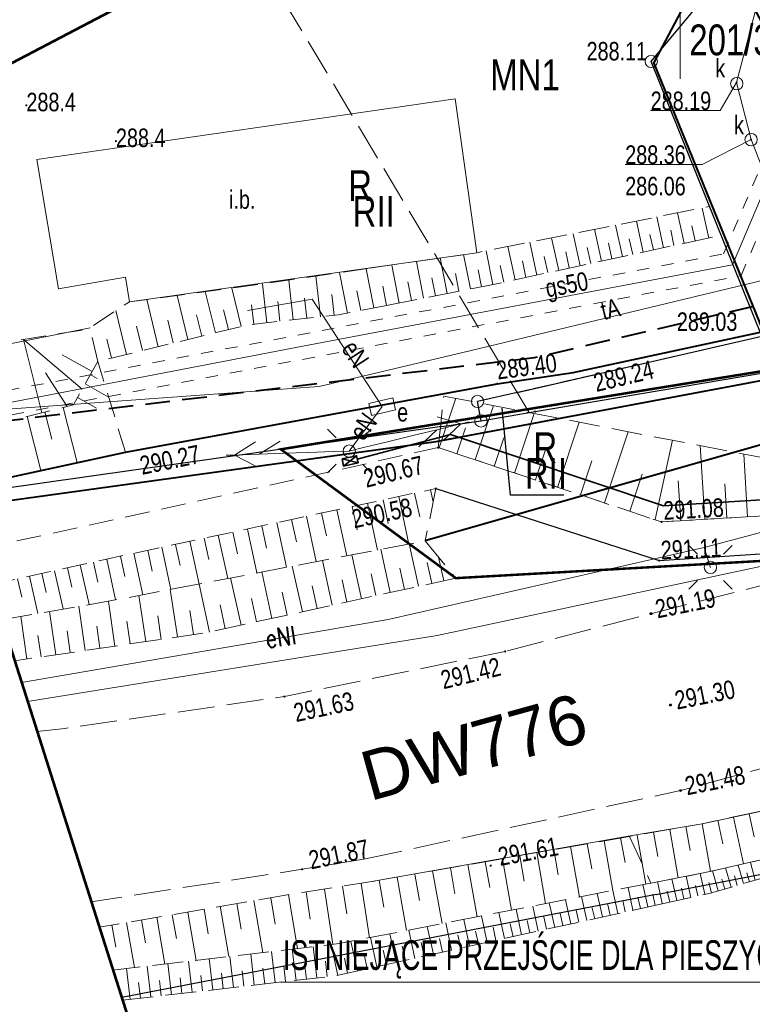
# Model space of a CAD drawing. Header units: metres. Extents: x 7437397 to 7437781, y 5556608 to 5556944.
# Tile 4 of 58: x 7437473 to 7437503, y 5556660 to 5556700. Entities that reach past the tile are written whole.
import ezdxf
from ezdxf.enums import TextEntityAlignment as Align

# ---------------------------------------------------------------- set-up
doc = ezdxf.new("R2010")
doc.units = ezdxf.units.M
doc.header["$MEASUREMENT"] = 0
for name, pattern in [('0.5_0.5', [1.5, 0.5, -0.5, 0.5]), ('314-500', [2.5, 2, -0.5]), ('BUBZ01-500', [1.75, 1.25, -0.5]), ('EGBK02-500', [2, 1.5, -0.5]), ('EGBU01-500', [1, 0.5, -0.5]), ('KTCR02-500', [1.5, 1, -0.5]), ('KTJZ01-500', [2, 1.5, -0.5])]:
    doc.linetypes.add(name, pattern=pattern)
doc.layers.get('0').update_dxf_attribs({"color": 250, "lineweight": 5})
for name, color, linetype, lineweight in [('202-Punkt graniczny stabilizowany trwale', 7, 'Continuous', 5), ('203-Punkt załamania granicy działki nie stabilizowany', 7, 'Continuous', 5), ('510-Podpora jednosłupowa symb.-STPOW', 7, 'Continuous', 5), ('_PROJ_WYMIARY', 7, 'Continuous', 9), ('_PROJ_ZAGOSPODAROWANIE', 7, 'Continuous', 13), ('BUBZ01', 250, 'Continuous', 5), ('BUIB02_01', 250, 'Continuous', 5), ('BUIB05_01', 250, 'Continuous', 5), ('BUIB12_03', 250, 'Continuous', 5), ('D_opisy', 7, 'Continuous', 13), ('EGBD03', 250, 'Continuous', 5), ('EGBK02', 250, 'Continuous', 5), ('EGBP04_02', 250, 'Continuous', 5), ('EGBP04_03', 250, 'Continuous', 5), ('EGBU01', 250, 'Continuous', 5), ('Elektryka_skrzynki', 1, 'Continuous', 35), ('ELEKTRYKA_TRASY', 1, 'Continuous', 35), ('GAZ', 50, 'Continuous', 30), ('inna budowla (powierzchnia)-Atr17', 7, 'Continuous', 5), ('KTCR02', 250, 'Continuous', 5), ('KTJZ01', 250, 'Continuous', 5), ('KTKR01', 250, 'Continuous', 5), ('KTOK01', 250, 'Continuous', 5), ('KTOK05_01', 250, 'Continuous', 5), ('latarnia na słupie lub maszcie (punkt)', 7, 'Continuous', 5), ('MPZP', 250, 'Continuous', 5), ('przewód elektroenergetyczny (linia)', 7, 'Continuous', 5), ('przewód elektroenergetyczny (linia)-Atr1', 7, 'Continuous', 5), ('przewód elektroenergetyczny niskiego napięcia (linia) - symbol', 7, 'Continuous', 5), ('przewód kanalizacyjny (linia)', 7, 'Continuous', 5), ('przewód telekomunikacyjny (linia) - symbol', 7, 'Continuous', 5), ('punkt o określonej wysokości (sieć kanalizacyjna)', 7, 'Continuous', 5), ('punkt o określonej wysokości (sieć kanalizacyjna)-Atr2', 7, 'Continuous', 5), ('punkt o określonej wysokości (sieć kanalizacyjna)-Atr3', 7, 'Continuous', 5), ('punkt wysokościowy naturalny', 7, 'Continuous', 5), ('punkt wysokościowy sztuczny', 7, 'Continuous', 5), ('RTPW01', 250, 'Continuous', 5), ('RTPW02', 250, 'Continuous', 5), ('rzedne dla projektanta', 250, 'Continuous', 5), ('SUPE', 250, 'Continuous', 5), ('SUPE_01', 250, 'Continuous', 5), ('SUPG_01', 250, 'Continuous', 5), ('SUPK_01', 250, 'Continuous', 5), ('SUPT_01', 250, 'Continuous', 5), ('SUSM01', 250, 'Continuous', 5), ('SUSM04_01_E', 250, 'Continuous', 5), ('szafa elektroenergetyczna (punkt)', 7, 'Continuous', 5), ('szafa elektroenergetyczna (punkt)-Atr17', 7, 'Continuous', 5), ('słup (punkt)', 7, 'Continuous', 5), ('Warstwa 1', 250, 'Continuous', 5), ('Warstwa 3', 250, 'Continuous', 5), ('właz okrągły - siec kanalizacyjna (punkt)', 7, 'Continuous', 5), ('właz okrągły - siec kanalizacyjna (punkt)-Atr17', 7, 'Continuous', 5)]:
    doc.layers.add(name, color=color, linetype=linetype, lineweight=lineweight)
doc.styles.add('DROGI', font='arial.ttf', dxfattribs={"width": 0.55, "height": 1.25})
doc.styles.get("Standard").update_dxf_attribs({"font": 'txt.shx', "width": 0.75})
doc.styles.add('Style-Arial', font='arial.ttf')
doc.linetypes.add('KTOK01-500', pattern='A,1.75,[13,dgnlstyle-rozp_2015.shx,S=0.002778,R=0,X=0,Y=0],1.75', length=3.5)
doc.linetypes.add('KTOK05_01-500', pattern='A,3.75,[13,dgnlstyle-rozp_2015.shx,S=0.002778,R=0,X=0,Y=0],3.75', length=7.5)

# ---------------------------------------------------------------- blocks, each defined once
blk = doc.blocks.new('PW01')
at = {"layer": 'punkt wysokościowy naturalny', "linetype": 'Continuous', "lineweight": 13}
h = blk.add_hatch(color=0, dxfattribs=at)
edge = h.paths.add_edge_path()
edge.add_arc((0, 0), 0.45, 0, 360)
blk = doc.blocks.new('US22')
at = {"color": 0, "linetype": 'Continuous', "lineweight": 13, "ltscale": 10}
blk.add_circle((0, 0), 2.5, dxfattribs=at)
blk = doc.blocks.new('202')
at = {"layer": '202-Punkt graniczny stabilizowany trwale', "color": 96, "linetype": 'Continuous', "lineweight": 13}
blk.add_circle((0, 0), 2.5, dxfattribs=at)
blk = doc.blocks.new('203')
at = {"layer": '203-Punkt załamania granicy działki nie stabilizowany', "linetype": 'Continuous', "lineweight": 13}
h = blk.add_hatch(color=96, dxfattribs=at)
edge = h.paths.add_edge_path()
edge.add_arc((0, 0), 0.45, 0, 360)
blk = doc.blocks.new('PW02')
at = {"layer": 'punkt wysokościowy sztuczny', "linetype": 'Continuous', "lineweight": 13}
h = blk.add_hatch(color=0, dxfattribs=at)
edge = h.paths.add_edge_path()
edge.add_arc((0, 0), 0.45, 0, 360)
blk = doc.blocks.new('PT01')
at = {"color": 0, "linetype": 'Continuous', "lineweight": 13, "ltscale": 10}
for p, q in [((46.5, 0), (37.84, 5)), ((6.5, 0), (0, 0)), ((6.5, 0), (16.5, 0)), ((16.5, 0), (26.5, 0)), ((26.5, 0), (36.5, 0)), ((36.5, 0), (27.84, -5)), ((36.5, 0), (46.5, 0)), ((46.5, 0), (50, 0))]:
    blk.add_line(p, q, dxfattribs=at)
blk = doc.blocks.new('PE04')
at = {"color": 0, "linetype": 'Continuous', "lineweight": 13, "ltscale": 10}
for p, q in [((46.5, 0), (37.84, 5)), ((6.5, 0), (0, 0)), ((6.5, 0), (16.5, 0)), ((16.5, 0), (26.5, 0)), ((26.5, 0), (36.5, 0)), ((36.5, 0), (46.5, 0)), ((46.5, 0), (37.84, -5)), ((46.5, 0), (50, 0))]:
    blk.add_line(p, q, dxfattribs=at)
blk = doc.blocks.new('510')
at = {"layer": '510-Podpora jednosłupowa symb.-STPOW', "color": 0, "linetype": 'Continuous', "lineweight": 13}
blk.add_circle((0, 0), 2.5, dxfattribs=at)
blk = doc.blocks.new('SM011')
at = {"layer": 'latarnia na słupie lub maszcie (punkt)', "color": 0, "linetype": 'Continuous', "lineweight": 13}
for p, q in [((-5.3, 5.31), (-8.83, 8.84)), ((5.31, 5.31), (8.84, 8.84)), ((-5.3, -5.3), (-8.83, -8.83)), ((5.31, -5.3), (8.84, -8.83))]:
    blk.add_line(p, q, dxfattribs=at)
blk = doc.blocks.new('US18')
at = {"color": 0, "linetype": 'Continuous', "lineweight": 13, "ltscale": 10}
for p, q in [((-5, -2.5), (-5, 2.5)), ((-5, 2.5), (5, 2.5)), ((5, -2.5), (5, 2.5)), ((-5, -2.5), (5, -2.5))]:
    blk.add_line(p, q, dxfattribs=at)
blk = doc.blocks.new('SM04')
at = {"layer": 'słup (punkt)', "color": 0, "linetype": 'Continuous', "lineweight": 13}
blk.add_circle((0, 0), 2.5, dxfattribs=at)

msp = doc.modelspace()

# ---------------------------------------------------------------- linework, layer by layer
at = {"layer": '_PROJ_WYMIARY'}
msp.add_lwpolyline([(7437483.791, 5556660.89), (7437505.685, 5556660.89), (7437512.048, 5556672.69)], dxfattribs=at)
at = {"layer": '_PROJ_ZAGOSPODAROWANIE', "color": 132, "linetype": '314-500', "true_color": 0x00c1d5}
msp.add_lwpolyline([(7437559.6, 5556698.616, 0.1, 0.1, 0), (7437527.66, 5556683.855, 0.1, 0.1, 0), (7437508.206, 5556678.413, 0.1, 0.1, 0), (7437510.901, 5556669.437, 0.1, 0.1, 0), (7437507.748, 5556668.781, 0.1, 0.1, 0), (7437504.702, 5556678.037, 0.1, 0.1, 0), (7437490.9, 5556677.26, 0.1, 0.1, 0), (7437483.805, 5556682.481, 0.1, 0.1, 0), (7437514.47, 5556687.46, 0.1, 0.1, 0), (7437513.685, 5556688.995, 0.1, 0.1, 0), (7437521.799, 5556692.066, 0.1, 0.1, 0), (7437522.86, 5556690.63, 0.1, 0.1, 0), (7437527.801, 5556691.03, 0.1, 0.1, 0), (7437535.451, 5556693.636, 0.1, 0.1, 0), (7437587.796, 5556719.928, 0.1, 0.1, 0)], format="xyseb", dxfattribs=at)
at = {"layer": 'BUBZ01', "color": 7, "linetype": 'BUBZ01-500', "lineweight": 13}
for p, q in [((7437490.09, 5556680.89), (7437489.66, 5556678.77)), ((7437489.66, 5556678.77), (7437490.9, 5556677.26))]:
    msp.add_line(p, q, dxfattribs=at)
at = {"layer": 'BUBZ01', "color": 7, "linetype": 'BUBZ01-500', "lineweight": 13, "flags": 128}
for points in [[(7437488.087, 5556688.312), (7437492.41, 5556689.16), (7437501.64, 5556691.15), (7437501.18, 5556692.32), (7437491.75, 5556690.45), (7437487.397, 5556689.817)], [(7437472.48, 5556675.574), (7437476.96, 5556676.35), (7437489.66, 5556678.77)], [(7437490.9, 5556677.26), (7437480.8, 5556675.05), (7437473.01, 5556673.91)], [(7437499.202, 5556664.052), (7437501.23, 5556664.5), (7437512.5, 5556667.74), (7437528.66, 5556672.48), (7437511.67, 5556667.75), (7437501.01, 5556665.33), (7437498.812, 5556664.903)], [(7437497.945, 5556666.794), (7437487.41, 5556664.95), (7437484.77, 5556664.54), (7437476.446, 5556663.116)], [(7437498.812, 5556664.903), (7437486.17, 5556662.45), (7437476.999, 5556661.379)], [(7437477.389, 5556660.156), (7437486.06, 5556661.15), (7437499.202, 5556664.052)]]:
    msp.add_lwpolyline(points, dxfattribs=at)
at = {"layer": 'BUBZ01', "color": 7, "linetype": 'Continuous', "lineweight": 13, "flags": 128}
for points in [[(7437501.15, 5556691.04), (7437500.89, 5556692.26)], [(7437499.32, 5556690.65), (7437499.05, 5556691.9)], [(7437500.16, 5556690.83), (7437499.89, 5556692.06)], [(7437496.8, 5556690.11), (7437496.52, 5556691.4)], [(7437497.65, 5556690.29), (7437497.37, 5556691.57)], [(7437498.49, 5556690.47), (7437498.22, 5556691.73)], [(7437500.6, 5556690.93), (7437500.47, 5556691.54)], [(7437495.07, 5556689.73), (7437494.78, 5556691.05)], [(7437495.94, 5556689.92), (7437495.66, 5556691.22)], [(7437498.07, 5556690.38), (7437497.93, 5556691.01)], [(7437498.91, 5556690.56), (7437498.77, 5556691.19)], [(7437499.74, 5556690.74), (7437499.61, 5556691.36)], [(7437493.3, 5556689.35), (7437493.01, 5556690.7)], [(7437494.19, 5556689.54), (7437493.9, 5556690.88)], [(7437496.37, 5556690.01), (7437496.23, 5556690.66)], [(7437497.22, 5556690.2), (7437497.09, 5556690.84)], [(7437490.55, 5556688.8), (7437490.27, 5556690.24)], [(7437491.49, 5556688.98), (7437491.21, 5556690.37)], [(7437492.4, 5556689.16), (7437492.13, 5556690.53)], [(7437494.63, 5556689.64), (7437494.48, 5556690.3)], [(7437495.5, 5556689.83), (7437495.36, 5556690.48)], [(7437487.57, 5556688.21), (7437487.26, 5556689.8)], [(7437488.6, 5556688.41), (7437488.3, 5556689.95)], [(7437489.59, 5556688.61), (7437489.3, 5556690.09)], [(7437492.85, 5556689.25), (7437492.7, 5556689.93)], [(7437493.74, 5556689.45), (7437493.6, 5556690.12)], [(7437485.41, 5556687.85), (7437485.23, 5556689.5)], [(7437486.51, 5556688), (7437486.19, 5556689.64)], [(7437490.08, 5556688.7), (7437489.93, 5556689.43)], [(7437491.02, 5556688.89), (7437490.88, 5556689.6)], [(7437491.94, 5556689.07), (7437491.81, 5556689.75)], [(7437482.2, 5556687.46), (7437481.82, 5556689.01)], [(7437483.24, 5556687.61), (7437483.06, 5556689.19)], [(7437484.31, 5556687.73), (7437484.13, 5556689.34)], [(7437488.09, 5556688.31), (7437487.94, 5556689.09)], [(7437489.1, 5556688.51), (7437488.95, 5556689.27)], [(7437480.03, 5556686.93), (7437479.6, 5556688.72)], [(7437481.15, 5556687.2), (7437480.74, 5556688.87)], [(7437484.86, 5556687.79), (7437484.77, 5556688.61)], [(7437485.97, 5556687.91), (7437485.87, 5556688.75)], [(7437487.05, 5556688.11), (7437486.89, 5556688.91)], [(7437478.83, 5556686.64), (7437478.37, 5556688.55)], [(7437482.71, 5556687.55), (7437482.62, 5556688.33)], [(7437483.77, 5556687.67), (7437483.68, 5556688.47)], [(7437477.55, 5556686.32), (7437477.12, 5556688.1)], [(7437480.6, 5556687.07), (7437480.39, 5556687.93)], [(7437481.68, 5556687.33), (7437481.48, 5556688.14)], [(7437478.2, 5556686.48), (7437477.96, 5556687.47)], [(7437479.44, 5556686.79), (7437479.22, 5556687.71)], [(7437475.75, 5556684.92), (7437473.37, 5556686.93)], [(7437474.12, 5556683.96), (7437473.37, 5556686.93)], [(7437476.94, 5556686.18), (7437476.75, 5556686.95)], [(7437476.15, 5556685.63), (7437474.94, 5556686.31)], [(7437475.14, 5556684.22), (7437474.26, 5556685.58)], [(7437476.08, 5556685.51), (7437476.36, 5556685.35)], [(7437475.87, 5556685.13), (7437476.82, 5556684.6)], [(7437475.56, 5556684.58), (7437476.33, 5556684.15)], [(7437490.23, 5556682.54), (7437490.9, 5556684.55)], [(7437491.68, 5556682.05), (7437492.42, 5556684.25)], [(7437473.52, 5556683.81), (7437474.07, 5556681.62)], [(7437474.24, 5556684), (7437474.52, 5556682.89)], [(7437474.98, 5556684.18), (7437475.55, 5556681.94)], [(7437493.28, 5556681.52), (7437494.08, 5556683.93)], [(7437495.02, 5556680.94), (7437495.9, 5556683.58)], [(7437490.94, 5556682.3), (7437491.29, 5556683.35)], [(7437496.93, 5556680.31), (7437497.89, 5556683.19)], [(7437492.46, 5556681.79), (7437492.85, 5556682.94)], [(7437498.98, 5556679.63), (7437499.68, 5556682.85)], [(7437500.99, 5556679.64), (7437500.81, 5556682.63)], [(7437494.13, 5556681.24), (7437494.55, 5556682.5)], [(7437502.72, 5556679.75), (7437502.57, 5556682.29)], [(7437495.96, 5556680.63), (7437496.42, 5556682.01)], [(7437497.95, 5556679.97), (7437498.45, 5556681.48)], [(7437500.02, 5556679.59), (7437499.92, 5556681.2)], [(7437501.89, 5556679.7), (7437501.8, 5556681.08)], [(7437489.23, 5556680.71), (7437489.44, 5556679.74)], [(7437489.87, 5556680.84), (7437489.98, 5556680.35)], [(7437487.32, 5556680.3), (7437487.73, 5556678.4)], [(7437487.95, 5556680.43), (7437488.16, 5556679.48)], [(7437488.59, 5556680.57), (7437489, 5556678.64)], [(7437485.46, 5556679.9), (7437485.66, 5556678.97)], [(7437486.08, 5556680.03), (7437486.48, 5556678.16)], [(7437486.7, 5556680.16), (7437486.9, 5556679.22)], [(7437483.64, 5556679.51), (7437484.03, 5556677.7)], [(7437484.24, 5556679.64), (7437484.44, 5556678.73)], [(7437484.85, 5556679.77), (7437485.24, 5556677.93)], [(7437481.27, 5556679), (7437481.65, 5556677.24)], [(7437481.86, 5556679.13), (7437482.05, 5556678.24)], [(7437482.45, 5556679.25), (7437482.83, 5556677.47)], [(7437483.04, 5556679.38), (7437483.23, 5556678.48)], [(7437479.54, 5556678.63), (7437479.73, 5556677.77)], [(7437480.12, 5556678.76), (7437480.49, 5556677.02)], [(7437480.69, 5556678.88), (7437480.88, 5556678.01)], [(7437489.38, 5556676.93), (7437489.01, 5556678.65)], [(7437477.85, 5556678.27), (7437478.21, 5556676.59)], [(7437478.41, 5556678.39), (7437478.59, 5556677.54)], [(7437478.98, 5556678.51), (7437479.34, 5556676.8)], [(7437487.07, 5556676.42), (7437486.68, 5556678.2)], [(7437488.24, 5556676.68), (7437487.86, 5556678.43)], [(7437475.67, 5556677.8), (7437476.03, 5556676.19)], [(7437476.21, 5556677.91), (7437476.39, 5556677.1)], [(7437476.75, 5556678.03), (7437477.1, 5556676.38)], [(7437477.3, 5556678.15), (7437477.48, 5556677.32)], [(7437485.89, 5556676.16), (7437485.49, 5556677.98)], [(7437489.93, 5556677.05), (7437489.74, 5556677.9)], [(7437490.41, 5556677.15), (7437490.2, 5556678.11)], [(7437474.12, 5556677.45), (7437474.29, 5556676.68)], [(7437474.63, 5556677.56), (7437474.98, 5556676.01)], [(7437475.15, 5556677.68), (7437475.33, 5556676.89)], [(7437483.44, 5556675.63), (7437483.03, 5556677.51)], [(7437484.68, 5556675.9), (7437484.27, 5556677.74)], [(7437487.66, 5556676.55), (7437487.47, 5556677.43)], [(7437488.82, 5556676.8), (7437488.63, 5556677.67)], [(7437473.13, 5556677.23), (7437473.3, 5556676.49)], [(7437473.62, 5556677.34), (7437473.96, 5556675.83)], [(7437480.91, 5556675.07), (7437480.49, 5556677.02)], [(7437482.19, 5556675.35), (7437481.77, 5556677.27)], [(7437486.48, 5556676.29), (7437486.29, 5556677.19)], [(7437479.61, 5556674.88), (7437479.32, 5556676.8)], [(7437484.06, 5556675.76), (7437483.86, 5556676.69)], [(7437485.28, 5556676.03), (7437485.08, 5556676.95)], [(7437477.08, 5556674.51), (7437476.82, 5556676.32)], [(7437478.33, 5556674.69), (7437478.05, 5556676.56)], [(7437482.82, 5556675.49), (7437482.61, 5556676.44)], [(7437474.68, 5556674.15), (7437474.42, 5556675.91)], [(7437475.87, 5556674.33), (7437475.61, 5556676.12)], [(7437480.26, 5556674.97), (7437480.11, 5556675.95)], [(7437481.55, 5556675.21), (7437481.34, 5556676.18)], [(7437473.51, 5556673.98), (7437473.26, 5556675.71)], [(7437477.7, 5556674.6), (7437477.56, 5556675.52)], [(7437478.96, 5556674.78), (7437478.82, 5556675.73)], [(7437475.27, 5556674.24), (7437475.14, 5556675.13)], [(7437476.47, 5556674.42), (7437476.34, 5556675.32)], [(7437474.09, 5556674.07), (7437473.96, 5556674.94)], [(7437501.52, 5556667.44), (7437501.72, 5556666.49)], [(7437502.16, 5556667.58), (7437502.56, 5556665.68)], [(7437502.79, 5556667.71), (7437502.99, 5556666.77)], [(7437499.57, 5556667.08), (7437499.92, 5556665.12)], [(7437500.23, 5556667.19), (7437500.4, 5556666.22)], [(7437500.88, 5556667.31), (7437501.22, 5556665.38)], [(7437497.58, 5556666.73), (7437497.76, 5556665.73)], [(7437498.25, 5556666.85), (7437498.456, 5556665.681)], [(7437498.25, 5556666.85), (7437498.6, 5556664.86)], [(7437498.91, 5556666.96), (7437499.09, 5556665.98)], [(7437494.87, 5556666.26), (7437495.05, 5556665.23)], [(7437495.55, 5556666.38), (7437495.91, 5556664.34)], [(7437496.23, 5556666.49), (7437496.41, 5556665.48)], [(7437496.91, 5556666.61), (7437497.26, 5556664.6)], [(7437492.79, 5556665.89), (7437493.16, 5556663.81)], [(7437493.49, 5556666.01), (7437493.67, 5556664.98)], [(7437494.18, 5556666.14), (7437494.54, 5556664.07)], [(7437490.68, 5556665.52), (7437490.86, 5556664.46)], [(7437491.39, 5556665.65), (7437491.76, 5556663.53)], [(7437492.09, 5556665.77), (7437492.28, 5556664.72)], [(7437502.06, 5556664.74), (7437501.83, 5556665.52)], [(7437502.56, 5556664.88), (7437502.34, 5556665.63)], [(7437503.04, 5556665.02), (7437502.84, 5556665.74)], [(7437488.52, 5556665.14), (7437488.9, 5556662.98)], [(7437489.24, 5556665.27), (7437489.43, 5556664.2)], [(7437489.96, 5556665.4), (7437490.34, 5556663.26)], [(7437499.86, 5556664.2), (7437499.66, 5556665.07)], [(7437500.43, 5556664.32), (7437500.24, 5556665.18)], [(7437500.99, 5556664.45), (7437500.8, 5556665.29)], [(7437501.54, 5556664.59), (7437501.3, 5556665.4)], [(7437501.8, 5556664.66), (7437501.68, 5556665.06)], [(7437502.31, 5556664.81), (7437502.2, 5556665.19)], [(7437502.8, 5556664.95), (7437502.7, 5556665.32)], [(7437485.57, 5556664.66), (7437485.91, 5556662.42)], [(7437486.31, 5556664.78), (7437486.48, 5556663.66)], [(7437487.06, 5556664.89), (7437487.4, 5556662.69)], [(7437487.79, 5556665.02), (7437487.98, 5556663.93)], [(7437498.08, 5556663.8), (7437497.88, 5556664.72)], [(7437498.68, 5556663.94), (7437498.48, 5556664.84)], [(7437499.27, 5556664.07), (7437499.08, 5556664.96)], [(7437500.14, 5556664.26), (7437500.05, 5556664.69)], [(7437500.71, 5556664.39), (7437500.62, 5556664.81)], [(7437501.27, 5556664.51), (7437501.15, 5556664.92)], [(7437483.4, 5556664.31), (7437483.58, 5556663.24)], [(7437484.11, 5556664.43), (7437484.48, 5556662.25)], [(7437484.83, 5556664.55), (7437485, 5556663.44)], [(7437496.21, 5556663.39), (7437496, 5556664.36)], [(7437496.84, 5556663.53), (7437496.63, 5556664.48)], [(7437497.47, 5556663.67), (7437497.26, 5556664.6)], [(7437498.38, 5556663.87), (7437498.28, 5556664.33)], [(7437498.98, 5556664), (7437498.88, 5556664.45)], [(7437499.57, 5556664.13), (7437499.47, 5556664.57)], [(7437480.69, 5556663.84), (7437480.86, 5556662.85)], [(7437481.35, 5556663.96), (7437481.7, 5556661.93)], [(7437482.02, 5556664.07), (7437482.2, 5556663.04)], [(7437482.71, 5556664.19), (7437483.07, 5556662.09)], [(7437493.56, 5556662.81), (7437493.34, 5556663.84)], [(7437494.24, 5556662.96), (7437494.02, 5556663.97)], [(7437494.91, 5556663.1), (7437494.69, 5556664.1)], [(7437495.56, 5556663.25), (7437495.35, 5556664.23)], [(7437496.53, 5556663.46), (7437496.42, 5556663.94)], [(7437497.16, 5556663.6), (7437497.05, 5556664.07)], [(7437497.77, 5556663.74), (7437497.67, 5556664.2)], [(7437478.78, 5556663.52), (7437479.1, 5556661.62)], [(7437479.4, 5556663.62), (7437479.57, 5556662.66)], [(7437480.04, 5556663.73), (7437480.37, 5556661.77)], [(7437492.17, 5556662.5), (7437491.94, 5556663.57)], [(7437492.87, 5556662.65), (7437492.64, 5556663.71)], [(7437494.58, 5556663.03), (7437494.47, 5556663.53)], [(7437495.24, 5556663.18), (7437495.13, 5556663.67)], [(7437495.89, 5556663.32), (7437495.78, 5556663.81)], [(7437476.96, 5556663.21), (7437477.11, 5556662.31)], [(7437477.55, 5556663.31), (7437477.87, 5556661.48)], [(7437478.16, 5556663.41), (7437478.32, 5556662.48)], [(7437489.99, 5556662.02), (7437489.74, 5556663.14)], [(7437490.73, 5556662.18), (7437490.49, 5556663.29)], [(7437491.46, 5556662.34), (7437491.22, 5556663.43)], [(7437492.52, 5556662.58), (7437492.41, 5556663.11)], [(7437493.22, 5556662.73), (7437493.1, 5556663.25)], [(7437493.9, 5556662.88), (7437493.79, 5556663.39)], [(7437487.7, 5556661.51), (7437487.44, 5556662.7)], [(7437488.48, 5556661.68), (7437488.22, 5556662.85)], [(7437489.24, 5556661.85), (7437488.99, 5556663)], [(7437490.36, 5556662.1), (7437490.24, 5556662.66)], [(7437491.1, 5556662.26), (7437490.98, 5556662.81)], [(7437491.82, 5556662.42), (7437491.7, 5556662.96)], [(7437485.26, 5556661.06), (7437485.12, 5556662.33)], [(7437486.11, 5556661.16), (7437485.85, 5556662.41)], [(7437486.91, 5556661.34), (7437486.64, 5556662.54)], [(7437488.86, 5556661.77), (7437488.73, 5556662.35)], [(7437489.62, 5556661.94), (7437489.49, 5556662.5)], [(7437481.05, 5556660.58), (7437480.9, 5556661.84)], [(7437481.89, 5556660.67), (7437481.74, 5556661.93)], [(7437482.73, 5556660.77), (7437482.59, 5556662.03)], [(7437483.57, 5556660.87), (7437483.43, 5556662.13)], [(7437484.42, 5556660.96), (7437484.27, 5556662.23)], [(7437486.51, 5556661.25), (7437486.38, 5556661.86)], [(7437487.31, 5556661.43), (7437487.18, 5556662.02)], [(7437488.09, 5556661.6), (7437487.96, 5556662.19)], [(7437477.7, 5556660.19), (7437477.55, 5556661.44)], [(7437478.53, 5556660.29), (7437478.39, 5556661.54)], [(7437479.37, 5556660.38), (7437479.23, 5556661.64)], [(7437480.21, 5556660.48), (7437480.06, 5556661.74)], [(7437483.15, 5556660.82), (7437483.08, 5556661.45)], [(7437484, 5556660.91), (7437483.92, 5556661.55)], [(7437484.84, 5556661.01), (7437484.77, 5556661.64)], [(7437485.69, 5556661.11), (7437485.61, 5556661.74)], [(7437479.79, 5556660.43), (7437479.72, 5556661.06)], [(7437480.63, 5556660.53), (7437480.56, 5556661.16)], [(7437481.47, 5556660.62), (7437481.4, 5556661.25)], [(7437482.31, 5556660.72), (7437482.24, 5556661.35)], [(7437478.11, 5556660.24), (7437478.04, 5556660.87)], [(7437478.95, 5556660.33), (7437478.88, 5556660.96)]]:
    msp.add_lwpolyline(points, dxfattribs=at)
at = {"layer": 'BUBZ01', "color": 7, "linetype": 'BUBZ01-500', "lineweight": 13, "flags": 128}
for points in [[(7437490.29, 5556683.503), (7437490.19, 5556682.55), (7437499.24, 5556679.54), (7437507.29, 5556680.02), (7437511.55, 5556681.17), (7437514.19, 5556684.84), (7437512.87, 5556684.84), (7437503.77, 5556682.06), (7437490.41, 5556684.64), (7437490.29, 5556683.503)], [(7437497.945, 5556666.794), (7437498.812, 5556664.903), (7437501.01, 5556665.33), (7437511.67, 5556667.75), (7437528.66, 5556672.48), (7437527.93, 5556673.47), (7437515.37, 5556670.75), (7437510.69, 5556669.39), (7437500.89, 5556667.31), (7437497.945, 5556666.794)]]:
    msp.add_lwpolyline(points, close=True, dxfattribs=at)
at = {"layer": 'BUIB02_01', "color": 7, "linetype": 'Continuous', "lineweight": 13}
msp.add_line((7437476.07, 5556687.41), (7437469.205, 5556686.045), dxfattribs=at)
at = {"layer": 'BUIB02_01', "color": 212, "linetype": 'Continuous', "lineweight": 40, "flags": 128}
msp.add_lwpolyline([(7437471.018, 5556680.168), (7437490.105, 5556682.798), (7437506.941, 5556685.963), (7437514.516, 5556687.29), (7437530.92, 5556693.586), (7437543.72, 5556699.172), (7437579.76, 5556716.205), (7437631.582, 5556743.722), (7437615.039, 5556772.576)], dxfattribs=at)
at = {"layer": 'BUIB05_01', "color": 7, "linetype": 'Continuous', "lineweight": 40}
msp.add_line((7437503.55, 5556682.75), (7437489.66, 5556678.77), dxfattribs=at)
at = {"layer": 'BUIB12_03', "color": 7, "linetype": 'Continuous', "lineweight": 13, "flags": 128}
msp.add_lwpolyline([(7437473.91, 5556694.22), (7437474.79, 5556688.98), (7437477.51, 5556689.46), (7437477.67, 5556688.46), (7437491.75, 5556690.45), (7437490.87, 5556696.69), (7437473.91, 5556694.22)], close=True, dxfattribs=at)
at = {"layer": 'EGBD03', "color": 114, "linetype": 'Continuous', "lineweight": 30, "true_color": 0x00b140}
for p, q in [((7437490.335, 5556683.406), (7437470.864, 5556680.65)), ((7437490.335, 5556683.406), (7437491.92, 5556683.63)), ((7437499.024, 5556664.441), (7437477.352, 5556660.27))]:
    msp.add_line(p, q, dxfattribs=at)
at = {"layer": 'EGBD03', "color": 114, "linetype": 'Continuous', "lineweight": 30, "true_color": 0x00b140, "flags": 128}
for points in [[(7437498.82, 5556698.2), (7437503.64, 5556704.01)], [(7437503.31, 5556687.06), (7437498.82, 5556698.2)], [(7437494.12, 5556684.01), (7437514.47, 5556687.46)], [(7437493.38, 5556684.79), (7437503.31, 5556687.06)], [(7437493.38, 5556684.79), (7437491.78, 5556684.42)], [(7437491.92, 5556683.63), (7437491.78, 5556684.42)], [(7437491.92, 5556683.63), (7437494.12, 5556684.01)], [(7437495.279, 5556680.622), (7437493.119, 5556680.622), (7437492.784, 5556684.148)], [(7437490.335, 5556683.406), (7437491.92, 5556683.63)], [(7437499.024, 5556664.441), (7437513.88, 5556667.3)]]:
    msp.add_lwpolyline(points, dxfattribs=at)
at = {"layer": 'EGBK02', "color": 96, "linetype": 'EGBK02-500', "lineweight": 13, "flags": 128}
for points in [[(7437493.866, 5556683.974), (7437482.458, 5556703.133)], [(7437493.38, 5556684.79), (7437503.31, 5556687.06)], [(7437491.78, 5556684.42), (7437493.38, 5556684.79)], [(7437491.92, 5556683.63), (7437491.78, 5556684.42)], [(7437490.335, 5556683.406), (7437491.92, 5556683.63)]]:
    msp.add_lwpolyline(points, dxfattribs=at)
at = {"layer": 'EGBU01', "color": 96, "linetype": 'EGBU01-500', "lineweight": 13, "flags": 128}
for points in [[(7437493.38, 5556684.79), (7437503.31, 5556687.06)], [(7437503.31, 5556687.06), (7437493.38, 5556684.79)], [(7437491.78, 5556684.42), (7437493.38, 5556684.79)], [(7437493.38, 5556684.79), (7437491.78, 5556684.42)], [(7437491.92, 5556683.63), (7437491.78, 5556684.42)], [(7437491.78, 5556684.42), (7437491.92, 5556683.63)], [(7437490.335, 5556683.406), (7437491.92, 5556683.63)], [(7437491.92, 5556683.63), (7437490.335, 5556683.406)]]:
    msp.add_lwpolyline(points, dxfattribs=at)
at = {"layer": 'Elektryka_skrzynki'}
msp.add_line((7437486.35, 5556681.804), (7437486.873, 5556682.223), dxfattribs=at)
at = {"layer": 'Elektryka_skrzynki', "linetype": 'Continuous'}
msp.add_line((7437486.287, 5556682.097), (7437486.936, 5556681.93), dxfattribs=at)
msp.add_lwpolyline([(7437486.287, 5556682.097), (7437486.35, 5556681.804), (7437486.936, 5556681.93), (7437486.873, 5556682.223)], close=True, dxfattribs=at)
at = {"layer": 'ELEKTRYKA_TRASY'}
msp.add_lwpolyline([(7437486.905, 5556682.077), (7437490.682, 5556683.077), (7437499.325, 5556680.197), (7437504.844, 5556680.525)], dxfattribs=at)
at = {"layer": 'GAZ', "linetype": '0.5_0.5', "lineweight": 20}
for points in [[(7437469.765, 5556684.298), (7437501.754, 5556690.401), (7437504.987, 5556698.001), (7437509.601, 5556698.417), (7437540.527, 5556710.781), (7437572.311, 5556724.628), (7437597.435, 5556738.152)], [(7437469.953, 5556683.316), (7437502.466, 5556689.519), (7437505.673, 5556697.059), (7437509.837, 5556697.434), (7437540.913, 5556709.859), (7437572.749, 5556723.728), (7437597.909, 5556737.272)]]:
    msp.add_lwpolyline(points, dxfattribs=at)
at = {"layer": 'KTCR02', "color": 7, "linetype": 'KTCR02-500', "lineweight": 13}
for p, q in [((7437476.38, 5556686.04), (7437476.07, 5556687.41)), ((7437477.51, 5556682.36), (7437476.38, 5556686.04))]:
    msp.add_line(p, q, dxfattribs=at)
at = {"layer": 'KTCR02', "color": 7, "linetype": 'KTCR02-500', "lineweight": 13, "flags": 128}
for points in [[(7437468.84, 5556686.21), (7437475.98, 5556687.35), (7437477.67, 5556688.46), (7437482.19, 5556689.06), (7437487.397, 5556689.817)], [(7437490.09, 5556680.89), (7437499.14, 5556677.97), (7437506.73, 5556678.47), (7437507.87, 5556678.13), (7437512.1, 5556679.32), (7437513.55, 5556680.28), (7437514.73, 5556681.38), (7437515.98, 5556684.5), (7437516.09, 5556686.202), (7437515.43, 5556689.51), (7437513.74, 5556688.99), (7437514.35, 5556685.9), (7437514.19, 5556684.84), (7437513.51, 5556682.89), (7437511.55, 5556681.17), (7437507.29, 5556680.02), (7437499.24, 5556679.54), (7437490.19, 5556682.55)], [(7437488.087, 5556688.312), (7437486.14, 5556687.93), (7437482.5, 5556687.53), (7437476.38, 5556686.04)], [(7437476.38, 5556686.04), (7437475.4, 5556684.29), (7437470.131, 5556682.952)], [(7437490.19, 5556682.55), (7437476.15, 5556679.43), (7437471.569, 5556678.437)], [(7437472.031, 5556676.985), (7437476.68, 5556678.02), (7437490.09, 5556680.89)]]:
    msp.add_lwpolyline(points, dxfattribs=at)
at = {"layer": 'KTJZ01', "color": 7, "linetype": 'KTJZ01-500', "lineweight": 13, "flags": 128}
for points in [[(7437487.24, 5556665.88), (7437500.01, 5556668.65), (7437509.93, 5556671.34), (7437514.81, 5556672.66), (7437528.54, 5556677.57), (7437546.18, 5556685.08), (7437562.31, 5556693.39), (7437575.78, 5556700.17), (7437584.6, 5556705.2), (7437599.33, 5556712.79), (7437607.41, 5556717.03), (7437624.22, 5556725.75), (7437636.91, 5556731.79), (7437639.91, 5556733.3), (7437648.13, 5556737.1), (7437664.08, 5556744.94), (7437674.41, 5556750.47), (7437695.47, 5556762.01), (7437726.23, 5556778.98), (7437745.592, 5556790.579), (7437740.524, 5556799.89), (7437726.071, 5556794.065), (7437721.424, 5556793.261), (7437718.653, 5556793.684), (7437716.454, 5556794.853), (7437714.78, 5556796.65), (7437713.44, 5556798.18), (7437704.05, 5556814.76), (7437696.46, 5556806.77), (7437698.53, 5556806.84), (7437700.74, 5556806.26), (7437702.79, 5556804.94), (7437704.06, 5556803.16), (7437709.44, 5556793.77), (7437711.44, 5556790.12), (7437712.13, 5556787.63), (7437712.21, 5556785.35), (7437711.59, 5556783.66), (7437709.87, 5556781.76), (7437701.28, 5556777.09), (7437699.42, 5556776.48), (7437697.78, 5556776.19), (7437695.76, 5556776.41), (7437693.65, 5556777.51), (7437692.09, 5556778.89), (7437690.49, 5556781.22), (7437685.25, 5556778.28), (7437686.1, 5556775.03), (7437686.085, 5556773.72), (7437685.81, 5556772.51), (7437685.3, 5556771.32), (7437684.475, 5556769.98), (7437683.43, 5556768.68), (7437682.12, 5556767.23), (7437680.52, 5556765.9), (7437679.609, 5556765.424), (7437667.4, 5556758.73), (7437656.58, 5556752.94), (7437646.03, 5556747.24), (7437635.04, 5556741.31), (7437625.46, 5556735.97), (7437617.31, 5556731.03), (7437610.73, 5556727.32), (7437599.83, 5556721.28), (7437592.56, 5556717.41), (7437581.48, 5556711.39), (7437572.19, 5556706.38), (7437570.63, 5556705.57), (7437559.43, 5556699.57), (7437555.27, 5556697.37), (7437547.58, 5556693.6), (7437542.1, 5556690.99), (7437536.78, 5556688.64), (7437527.13, 5556684.56), (7437524.75, 5556685.69), (7437522.99, 5556687.15), (7437521.44, 5556689.45), (7437520.46, 5556691.39), (7437515.43, 5556689.51), (7437516.09, 5556686.202), (7437515.98, 5556684.5), (7437514.73, 5556681.38), (7437513.55, 5556680.28), (7437512.1, 5556679.32), (7437507.87, 5556678.13), (7437498.81, 5556675.82), (7437492.9, 5556674.29)], [(7437492.9, 5556674.29), (7437483.95, 5556672.46), (7437475.05, 5556671.17), (7437473.923, 5556671.041)], [(7437487.24, 5556665.88), (7437484.67, 5556665.46), (7437476.118, 5556664.147)]]:
    msp.add_lwpolyline(points, dxfattribs=at)
at = {"layer": 'KTKR01', "color": 7, "linetype": 'Continuous', "lineweight": 30, "flags": 128}
msp.add_lwpolyline([(7437490.09, 5556680.89), (7437499.14, 5556677.97), (7437506.73, 5556678.47), (7437507.87, 5556678.13), (7437512.1, 5556679.32), (7437513.55, 5556680.28), (7437514.73, 5556681.38), (7437515.98, 5556684.5), (7437516.09, 5556686.202), (7437515.43, 5556689.51)], dxfattribs=at)
at = {"layer": 'KTOK01', "color": 7, "linetype": 'KTOK01-500', "lineweight": 13}
msp.add_line((7437497.967, 5556666.813), (7437487.41, 5556664.95), dxfattribs=at)
at = {"layer": 'KTOK01', "color": 7, "linetype": 'KTOK01-500', "lineweight": 13, "flags": 128}
for points in [[(7437506.73, 5556678.47), (7437490.14, 5556674.93), (7437473.536, 5556672.257)], [(7437527.93, 5556673.47), (7437515.37, 5556670.75), (7437510.76, 5556669.41), (7437500.89, 5556667.31), (7437497.967, 5556666.813)]]:
    msp.add_lwpolyline(points, dxfattribs=at)
at = {"layer": 'KTOK05_01', "color": 7, "linetype": 'KTOK05_01-500', "lineweight": 40, "flags": 128}
for points in [[(7437499.019, 5556711.807), (7437502.64, 5556705.18), (7437498.93, 5556698.16)], [(7437470.765, 5556680.962), (7437472.26, 5556681.23), (7437477.51, 5556682.36), (7437492.58, 5556685.14), (7437495.66, 5556685.59), (7437503.37, 5556687.26), (7437498.93, 5556698.16)]]:
    msp.add_lwpolyline(points, dxfattribs=at)
at = {"layer": 'MPZP', "color": 212, "linetype": 'KTCR02-500', "lineweight": 40, "flags": 128}
msp.add_lwpolyline([(7437497.375, 5556710.955), (7437506.891, 5556692.994), (7437504.828, 5556688.703), (7437494.07, 5556686.185), (7437470.017, 5556683.31)], dxfattribs=at)
at = {"layer": 'przewód elektroenergetyczny (linia)', "color": 1, "linetype": 'Continuous', "lineweight": 13, "flags": 128}
msp.add_lwpolyline([(7437487.91, 5556684.21), (7437485.07, 5556688.56), (7437482.46, 5556688.1)], dxfattribs=at)
at = {"layer": 'przewód kanalizacyjny (linia)', "color": 36, "linetype": 'Continuous', "lineweight": 13, "flags": 128}
msp.add_lwpolyline([(7437507.01, 5556684.43), (7437502.87, 5556695.03), (7437502.28, 5556697.34)], dxfattribs=at)
at = {"layer": 'punkt o określonej wysokości (sieć kanalizacyjna)-Atr2', "color": 7, "flags": 128}
for points in [[(7437502.28, 5556697.34), (7437501.62, 5556696.21), (7437498.798, 5556696.21)], [(7437502.87, 5556695.03), (7437500.88, 5556694.03), (7437497.766, 5556694.03)]]:
    msp.add_lwpolyline(points, dxfattribs=at)
at = {"layer": 'rzedne dla projektanta', "color": 7, "linetype": 'Continuous', "lineweight": 40}
for centre in [(7437498.81, 5556675.82), (7437499.6, 5556672.12), (7437500.01, 5556668.65)]:
    msp.add_circle(centre, 0.0225, dxfattribs=at)
at = {"layer": 'SUPE', "color": 1, "linetype": 'Continuous', "lineweight": 13, "flags": 128}
msp.add_lwpolyline([(7437487.91, 5556684.21), (7437486.58, 5556682.41)], dxfattribs=at)
at = {"layer": 'SUPE_01', "color": 1, "linetype": 'Continuous', "lineweight": 13}
msp.add_line((7437501.223, 5556677.696), (7437500.974, 5556678.503), dxfattribs=at)
at = {"layer": 'SUPE_01', "color": 1, "linetype": 'Continuous', "lineweight": 13, "flags": 128}
msp.add_lwpolyline([(7437513.451, 5556689.173), (7437513.987, 5556685.841), (7437512.818, 5556682.675), (7437510.206, 5556680.962), (7437500.974, 5556678.503), (7437488.15, 5556675.589), (7437473.288, 5556673.036)], dxfattribs=at)
at = {"layer": 'SUPG_01', "color": 52, "linetype": 'Continuous', "lineweight": 13, "flags": 128}
msp.add_lwpolyline([(7437469.859, 5556683.807), (7437484.7, 5556686.66), (7437502.11, 5556689.96), (7437505.33, 5556697.53)], dxfattribs=at)
at = {"layer": 'SUPK_01', "color": 36, "linetype": 'Continuous', "lineweight": 13, "flags": 128}
msp.add_lwpolyline([(7437502.103, 5556713.422), (7437504.97, 5556707.53), (7437502.28, 5556697.34)], dxfattribs=at)
at = {"layer": 'SUPT_01', "color": 30, "linetype": 'Continuous', "lineweight": 13}
msp.add_line((7437485.362, 5556685.024), (7437469.828, 5556683.905), dxfattribs=at)
at = {"layer": 'SUPT_01', "color": 30, "linetype": 'Continuous', "lineweight": 13, "flags": 128}
msp.add_lwpolyline([(7437624.834, 5556744.449), (7437603.973, 5556732.899), (7437579.114, 5556719.1), (7437574.314, 5556716.425), (7437544.39, 5556702.175), (7437531.441, 5556696.093), (7437491.469, 5556686.466), (7437485.362, 5556685.024)], dxfattribs=at)
at = {"layer": 'Warstwa 1', "color": 207, "linetype": 'Continuous', "lineweight": 53, "true_color": 0x6e1e6e, "flags": 128}
msp.add_lwpolyline([(7437466.384, 5556694.725), (7437479.253, 5556654.299), (7437507.556, 5556623.548), (7437507.556, 5556623.548), (7437761.553, 5556761.255), (7437724.258, 5556829.774), (7437466.384, 5556694.725)], close=True, dxfattribs=at)
at = {"layer": 'Warstwa 3', "color": 7, "linetype": 'Continuous', "lineweight": 0}
msp.add_line((7437500, 5556702.5), (7437500, 5556697.5), dxfattribs=at)

# ---------------------------------------------------------------- block references
at = {"layer": 'EGBP04_02', "color": 96, "linetype": 'Continuous', "lineweight": 13, "xscale": 0.1, "yscale": 0.1, "zscale": 0.1}
for p in [(7437498.82, 5556698.2), (7437491.78, 5556684.42), (7437491.92, 5556683.63)]:
    msp.add_blockref('202', p, dxfattribs=at)
at = {"layer": 'EGBP04_03', "color": 96, "linetype": 'Continuous', "lineweight": 13, "xscale": 0.1, "yscale": 0.1, "zscale": 0.1}
for p in [(7437493.38, 5556684.79), (7437494.12, 5556684.01)]:
    msp.add_blockref('203', p, dxfattribs=at)
at = {"layer": 'przewód elektroenergetyczny niskiego napięcia (linia) - symbol', "color": 1, "linetype": 'Continuous', "lineweight": 13, "xscale": 0.1, "yscale": 0.1, "zscale": 0.1}
for rotation in [13.705, 181.974]:
    msp.add_blockref('PE04', (7437486.58, 5556682.41), dxfattribs=dict(at, rotation=rotation))
at = {"layer": 'przewód telekomunikacyjny (linia) - symbol', "color": 30, "linetype": 'Continuous', "lineweight": 13, "xscale": 0.1, "yscale": 0.1, "zscale": 0.1}
for rotation in [13.705, 181.974]:
    msp.add_blockref('PT01', (7437486.58, 5556682.41), dxfattribs=dict(at, rotation=rotation))
at = {"layer": 'punkt o określonej wysokości (sieć kanalizacyjna)', "color": 7, "linetype": 'Continuous', "lineweight": 13, "xscale": 0.1, "yscale": 0.1, "zscale": 0.1}
for p in [(7437502.28, 5556697.34), (7437502.87, 5556695.03)]:
    msp.add_blockref('PW01', p, dxfattribs=at)
at = {"layer": 'RTPW01', "color": 7, "linetype": 'Continuous', "lineweight": 13, "xscale": 0.1, "yscale": 0.1, "zscale": 0.1}
for p in [(7437473.49, 5556696.42), (7437477.12, 5556694.97)]:
    msp.add_blockref('PW01', p, dxfattribs=at)
at = {"layer": 'RTPW02', "color": 7, "linetype": 'Continuous', "lineweight": 13, "xscale": 0.1, "yscale": 0.1, "zscale": 0.1}
for p in [(7437498.93, 5556698.16), (7437495.66, 5556685.59), (7437492.58, 5556685.14), (7437490.19, 5556682.55), (7437477.51, 5556682.36), (7437490.09, 5556680.89), (7437499.24, 5556679.54), (7437499.14, 5556677.97), (7437492.9, 5556674.29), (7437483.95, 5556672.46), (7437484.67, 5556665.46), (7437492.31, 5556665.61)]:
    msp.add_blockref('PW02', p, dxfattribs=at)
at = {"layer": 'SUSM01', "color": 7, "linetype": 'Continuous', "lineweight": 13, "xscale": 0.1, "yscale": 0.1, "zscale": 0.1}
for p in [(7437486.58, 5556682.41), (7437501.223, 5556677.696)]:
    msp.add_blockref('SM011', p, dxfattribs=at)
at = {"layer": 'SUSM04_01_E', "color": 7, "linetype": 'Continuous', "lineweight": 13, "xscale": 0.1, "yscale": 0.1, "zscale": 0.1}
for name, p in [('510', (7437486.58, 5556682.41)), ('SM04', (7437501.223, 5556677.696))]:
    msp.add_blockref(name, p, dxfattribs=at)
at = {"layer": 'szafa elektroenergetyczna (punkt)', "color": 7, "linetype": 'Continuous', "lineweight": 13, "xscale": 0.1, "yscale": 0.1, "zscale": 0.1, "rotation": 12.961}
msp.add_blockref('US18', (7437487.91, 5556684.21), dxfattribs=at)
at = {"layer": 'właz okrągły - siec kanalizacyjna (punkt)', "color": 7, "linetype": 'Continuous', "lineweight": 13, "xscale": 0.1, "yscale": 0.1, "zscale": 0.1}
for p in [(7437502.29, 5556697.3), (7437502.87, 5556695.03)]:
    msp.add_blockref('US22', p, dxfattribs=at)

# ---------------------------------------------------------------- texts
at = {"layer": '_PROJ_WYMIARY', "style": 'DROGI', "width": 0.65}
msp.add_text('ISTNIEJĄCE PRZEJŚCIE DLA PIESZYCH', height=1.2, dxfattribs=at).set_placement((7437483.893, 5556661.383))
at = {"layer": 'D_opisy', "color": 143, "style": 'Style-Arial'}
msp.add_text('DW776', height=2, rotation=15.4945, dxfattribs=at).set_placement((7437487.143, 5556669.179), align=Align.MIDDLE_LEFT)
at = {"layer": 'EGBD03', "color": 114, "linetype": 'Continuous', "lineweight": 30, "true_color": 0x00b140, "insert": (7437500.363, 5556698.43), "char_height": 1.25, "attachment_point": 7, "line_spacing_factor": 0.6}
msp.add_mtext('\\FWORKING_1250;\\H1x;\\W0.8;201/32', dxfattribs=at)
at = {"layer": 'EGBK02', "color": 96, "linetype": 'Continuous', "lineweight": 30, "char_height": 1.25, "attachment_point": 1, "line_spacing_factor": 0.6}
for insert in [(7437486.716, 5556692.748), (7437493.698, 5556682.13)]:
    msp.add_mtext('\\FWORKING_1250;\\H1x;\\W0.8;RII', dxfattribs=dict(at, insert=insert))
at = {"layer": 'EGBU01', "color": 96, "linetype": 'Continuous', "lineweight": 30, "char_height": 1.25, "attachment_point": 7, "line_spacing_factor": 0.6}
for insert in [(7437486.534, 5556692.539), (7437494.044, 5556681.921)]:
    msp.add_mtext('\\FWORKING_1250;\\H1x;\\W0.8;R', dxfattribs=dict(at, insert=insert))
at = {"layer": 'inna budowla (powierzchnia)-Atr17', "color": 7, "insert": (7437481.707, 5556692.217), "char_height": 0.75, "attachment_point": 7, "line_spacing_factor": 0.6}
msp.add_mtext('\\FWORKING_1250;\\H1x;\\W0.8;i.b.', dxfattribs=at)
at = {"layer": 'MPZP', "color": 212, "linetype": 'Continuous', "lineweight": 30, "insert": (7437492.292, 5556697.031), "char_height": 1.25, "attachment_point": 7, "line_spacing_factor": 0.6}
msp.add_mtext('\\FWORKING_1250;\\H1x;\\W0.8;MN1', dxfattribs=at)
at = {"layer": 'przewód elektroenergetyczny (linia)-Atr1', "color": 1, "insert": (7437486.546, 5556686.765), "char_height": 0.75, "attachment_point": 4, "rotation": 303.139, "line_spacing_factor": 0.6}
msp.add_mtext('\\FWORKING_1250;\\H1x;\\W0.8;eN', dxfattribs=at)
at = {"layer": 'punkt o określonej wysokości (sieć kanalizacyjna)-Atr2', "color": 36, "char_height": 0.75, "attachment_point": 7, "line_spacing_factor": 0.6}
for s, insert in [('\\FWORKING_1250;\\H1x;\\W0.8;288.19', (7437498.798, 5556696.218)), ('\\FWORKING_1250;\\H1x;\\W0.8;288.36', (7437497.766, 5556694.038))]:
    msp.add_mtext(s, dxfattribs=dict(at, insert=insert))
at = {"layer": 'punkt o określonej wysokości (sieć kanalizacyjna)-Atr3', "color": 36, "insert": (7437497.766, 5556692.763), "char_height": 0.75, "attachment_point": 7, "line_spacing_factor": 0.6}
msp.add_mtext('\\FWORKING_1250;\\H1x;\\W0.8;286.06', dxfattribs=at)
at = {"layer": 'RTPW01', "color": 7, "linetype": 'Continuous', "lineweight": 13, "char_height": 0.75, "line_spacing_factor": 0.6}
for s, insert, attachment_point in [('\\FWORKING_1250;\\H1x;\\W0.8;288.11', (7437496.2, 5556698.99), 1), ('\\FWORKING_1250;\\H1x;\\W0.8;288.4', (7437473.49, 5556696.17), 7), ('\\FWORKING_1250;\\H1x;\\W0.8;288.4', (7437477.12, 5556694.72), 7), ('\\FWORKING_1250;\\H1x;\\W0.8;289.03', (7437499.86, 5556688.03), 1)]:
    msp.add_mtext(s, dxfattribs=dict(at, insert=insert, attachment_point=attachment_point))
at = {"layer": 'RTPW01', "color": 7, "linetype": 'Continuous', "lineweight": 13, "char_height": 0.75, "attachment_point": 1, "line_spacing_factor": 0.6}
for s, insert, rotation in [('\\FWORKING_1250;\\H1x;\\W0.8;289.40', (7437492.5, 5556686.05), 7.552), ('\\FWORKING_1250;\\H1x;\\W0.8;289.24', (7437496.42, 5556685.53), 13.533), ('\\FWORKING_1250;\\H1x;\\W0.8;291.08', (7437499.288, 5556680.37), 3.144), ('\\FWORKING_1250;\\H1x;\\W0.8;291.11', (7437499.192, 5556678.768), 2.566)]:
    msp.add_mtext(s, dxfattribs=dict(at, insert=insert, rotation=rotation))
at = {"layer": 'RTPW02', "color": 7, "linetype": 'Continuous', "lineweight": 13, "char_height": 0.75, "line_spacing_factor": 0.6}
for s, insert, attachment_point, rotation in [('\\FWORKING_1250;\\H1x;\\W0.8;290.27', (7437478.03, 5556682.18), 1, 11.506), ('\\FWORKING_1250;\\H1x;\\W0.8;290.67', (7437487.092, 5556681.65), 1, 13.7884), ('\\FWORKING_1250;\\H1x;\\W0.8;290.58', (7437486.622, 5556680.01), 1, 12.012), ('\\FWORKING_1250;\\H1x;\\W0.8;291.42', (7437490.222, 5556673.484), 1, 13.533), ('\\FWORKING_1250;\\H1x;\\W0.8;291.63', (7437484.422, 5556671.415), 7, 11.917), ('\\FWORKING_1250;\\H1x;\\W0.8;291.87', (7437485.03, 5556665.445), 7, 11.611), ('\\FWORKING_1250;\\H1x;\\W0.8;291.61', (7437492.695, 5556665.584), 7, 10.482)]:
    msp.add_mtext(s, dxfattribs=dict(at, insert=insert, attachment_point=attachment_point, rotation=rotation))
at = {"layer": 'rzedne dla projektanta', "color": 7, "linetype": 'Continuous', "lineweight": 0, "char_height": 0.75, "attachment_point": 7, "rotation": 11.2682, "line_spacing_factor": 0.6}
for s, insert in [('\\FWORKING_1250;\\H1x;\\W0.8; 291.19', (7437498.859, 5556675.575)), ('\\FWORKING_1250;\\H1x;\\W0.8; 291.30', (7437499.649, 5556671.875)), ('\\FWORKING_1250;\\H1x;\\W0.8; 291.48', (7437500.059, 5556668.405))]:
    msp.add_mtext(s, dxfattribs=dict(at, insert=insert))
at = {"layer": 'SUPE', "color": 1, "linetype": 'Continuous', "lineweight": 13, "insert": (7437487.151, 5556682.761), "char_height": 0.75, "attachment_point": 7, "rotation": 53.539, "line_spacing_factor": 0.6}
msp.add_mtext('\\FWORKING_1250;\\H1x;\\W0.8;eN', dxfattribs=at)
at = {"layer": 'SUPE_01', "color": 1, "linetype": 'Continuous', "lineweight": 13, "width": 0.8}
msp.add_text('eNI', height=0.75, rotation=8.0678, dxfattribs=at).set_placement((7437483.791, 5556674.877), align=Align.MIDDLE_CENTER)
at = {"layer": 'SUPG_01', "color": 7, "linetype": 'Continuous', "lineweight": 13, "insert": (7437494.652, 5556688.407), "char_height": 0.75, "attachment_point": 7, "rotation": 10.669, "line_spacing_factor": 0.6}
msp.add_mtext('\\FWORKING_1250;\\H1x;\\W0.8;gs50', dxfattribs=at)
at = {"layer": 'SUPT_01', "color": 30, "linetype": 'Continuous', "lineweight": 13, "insert": (7437497.256, 5556687.795), "char_height": 0.75, "attachment_point": 8, "rotation": 13.5423, "line_spacing_factor": 0.6}
msp.add_mtext('\\FWORKING;\\H1x;\\W0.8;tA', dxfattribs=at)
at = {"layer": 'szafa elektroenergetyczna (punkt)-Atr17', "color": 7, "insert": (7437488.52, 5556683.6), "char_height": 0.75, "attachment_point": 7, "line_spacing_factor": 0.6}
msp.add_mtext('\\FWORKING_1250;\\H1x;\\W0.8;e', dxfattribs=at)
at = {"layer": 'właz okrągły - siec kanalizacyjna (punkt)-Atr17', "color": 7, "char_height": 0.75, "attachment_point": 7, "line_spacing_factor": 0.6}
for insert in [(7437501.42, 5556697.55), (7437502.18, 5556695.25)]:
    msp.add_mtext('\\FWORKING_1250;\\H1x;\\W0.8;k', dxfattribs=dict(at, insert=insert))

doc.saveas('drawing.dxf')
